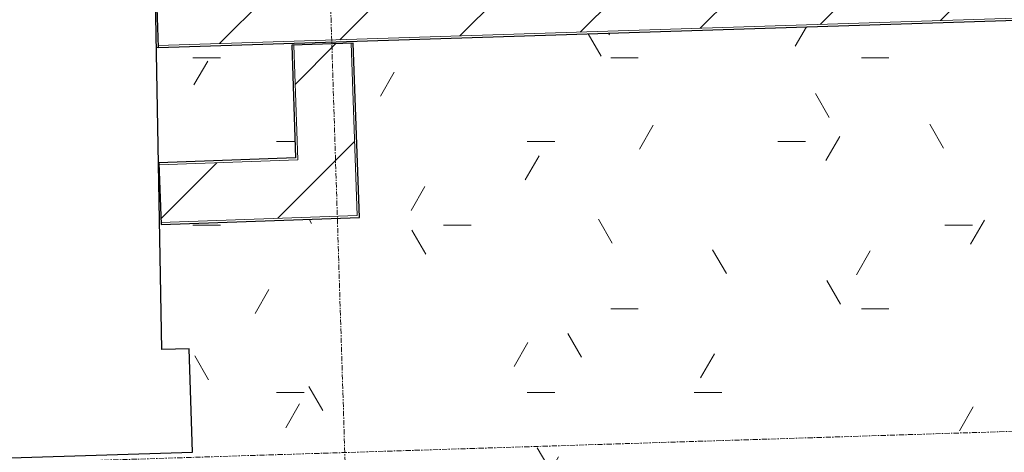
# Model space of a CAD drawing. Header units: millimetres. Extents: x 853417 to 929373, y -433185 to -369260.
# Tile 60 of 228: x 872446 to 874840, y -421599 to -420549. Entities that reach past the tile are written whole.
import ezdxf

# ---------------------------------------------------------------- set-up
doc = ezdxf.new("R2010")
doc.units = ezdxf.units.MM
doc.linetypes.add('Grid Line', pattern=[22.225, 12.7, -3.175, 3.175, -3.175])
for name, color, linetype, lineweight in [('KOKO-FLOR', 7, 'Continuous', 9), ('KOKO-FLOR-PATT', 7, 'Continuous', 9), ('KOKO-GRID', 7, 'Continuous', 9), ('KOKO-WALL', 7, 'Continuous', 9), ('KOKO-WALL-PATT', 7, 'Continuous', 25), ('KOKO_WALL', 7, 'Continuous', 9)]:
    doc.layers.add(name, color=color, linetype=linetype, lineweight=lineweight)
pattern_1 = [(45, (463824.66, -1284242.16), (-141.421356, 141.421356), [])]

# ---------------------------------------------------------------- blocks, each defined once
blk = doc.blocks.new('Ol_olev sisesein 8 - SS-01-1455119-1 korrus_SA_kunstihanke plaan')
at = {"layer": 'KOKO-WALL', "lineweight": 25}
for p, q in [((448795.8, 859001), (445412.6, 859047.2)), ((449047, 859067.7), (448795.8, 859067.7)), ((448795.8, 859067.7), (448795.8, 859001)), ((449047, 858625.2), (449047, 859067.7))]:
    blk.add_line(p, q, dxfattribs=at)

msp = doc.modelspace()

# ---------------------------------------------------------------- hatches: boundary and pattern name
at = {"layer": 'KOKO-FLOR-PATT', "true_color": 0x800000}
h = msp.add_hatch(dxfattribs=at)
h.set_pattern_fill('FP_26', color=16, style=0, pattern_type=2)
h.set_pattern_definition([(0, (463824.66, -1284242.16), (812.8, 203.2), [67.056, -542.544, 67.056, -3793.744]), (0, (463824.66, -1284242.16), (812.8, 203.2), [-676.656, -542.544, 67.056, -1152.144, -2032]), (0, (463824.66, -1284242.16), (812.8, 203.2), [-2438.4, 67.056, -542.544, 67.056, -1355.344]), (0, (463824.66, -1284242.16), (812.8, 203.2), [-3115.056, -339.344, 67.056, -948.944]), (120, (464129.46, -1284140.56), (-582.37636, 602.30545), [67.056, -542.544, 67.056, -3793.744]), (120, (464129.46, -1284140.56), (-582.37636, 602.30545), [-676.656, -542.544, 67.056, -1152.144, -2032]), (120, (464129.46, -1284140.56), (-582.37636, 602.30545), [-2438.4, 67.056, -542.544, 67.056, -1355.344]), (120, (464129.46, -1284140.56), (-582.37636, 602.30545), [-3115.056, -339.344, 67.056, -948.944]), (240, (464231.06, -1283734.16), (-230.42364, -805.50545), [67.056, -542.544, -3860.8]), (240, (464231.06, -1283734.16), (-230.42364, -805.50545), [-609.6, 67.056, -542.544, -3251.2]), (240, (464231.06, -1283734.16), (-230.42364, -805.50545), [-1219.2, 67.056, -1152.144, -2032]), (240, (464231.06, -1283734.16), (-230.42364, -805.50545), [-2438.4, 67.056, -542.544, -1422.4]), (240, (464231.06, -1283734.16), (-230.42364, -805.50545), [-3048, 67.056, -339.344, -1016]), (240, (464231.06, -1283734.16), (-230.42364, -805.50545), [-3454.4, 67.056, -948.944])])
h.paths.add_polyline_path([(877422.5, -422993.7), (877424.8, -422993.5), (877422.5, -422993.6)], flags=0)
h.paths.add_polyline_path([(877521.6, -422977.4), (877521.8, -422981.9), (877526.2, -422979.2), (877521.6, -422977.5)], flags=0)
h.paths.add_polyline_path([(877521.5, -422975.1), (877521.8, -422977.2), (877521.6, -422975.1)], flags=0)
h.paths.add_polyline_path([(872914.1, -423139.9), (877417.1, -422995.7), (877419.1, -422993.8), (877420, -422992.1), (877416.1, -422989.8), (877420, -422982.6), (877432.1, -422971.9), (877437.4, -422975.6), (877438.7, -422971.1), (877521.3, -422969.8), (877523, -422972.6), (877525.6, -422968.8), (877533, -422972.9), (877543.2, -422984.7), (877539.6, -422990.1), (877539.9, -422993.3), (878471, -422963.7), (878421.9, -421705.4), (877775.1, -421725.9), (877773.5, -421675), (878420, -421654.5), (878372.5, -420439.1), (877102.2, -420479.4), (877134.8, -421508.9), (877084.9, -421510.5), (877051.6, -420481), (872777.9, -420616.5), (872791.2, -421350.1), (872857.9, -421350.1), (872865.8, -421599.7), (872675.9, -421605.3), (872716.9, -423004.5), (872910.2, -422998.9), (872914, -423136.6)], flags=0)
h.paths.add_polyline_path([(877530.6, -422990.2), (877534.1, -422987.9), (877530.7, -422985.5), (877530.6, -422990.2)], flags=0)
h.paths.add_polyline_path([(877432.7, -422996.7), (877530.6, -422991.3), (877529.3, -422989.1), (877521.8, -422985.2), (877521.5, -422986.5), (877437.8, -422987.9), (877437.3, -422980.2), (877427.5, -422986.6), (877427.2, -422993.5), (877432.7, -422993.6)], flags=0)
h.paths.add_polyline_path([(877429.3, -422993.5), (877428.4, -422984.2), (877437.3, -422985), (877429.4, -422993.4)], flags=0)
h.paths.add_polyline_path([(875078.6, -421178), (875078.6, -421193.3), (875068.7, -421204), (875057.5, -421233.1), (875047.6, -421229.4), (875069.3, -420637.3), (875079.3, -420638.1), (875058.7, -421201), (875078.2, -421178.5)], flags=0)
h.paths.add_polyline_path([(875073.3, -420626.5), (875076.2, -420632.1), (875071.2, -420629.7)], flags=0)
h.paths.add_polyline_path([(875076.2, -420623.9), (875077.2, -420629.7), (875073.3, -420626.5)], flags=0)
h.paths.add_polyline_path([(875079.5, -420622.1), (875079.3, -420628.1), (875076.2, -420623.9), (875079.3, -420622.2)], flags=0)
h.paths.add_polyline_path([(875130.9, -421265.9), (875120.6, -421261.3), (875111.6, -421254.3), (875104.5, -421245.4), (875080.9, -421189.2), (875078.6, -421178), (875079.3, -421156.5), (875122.2, -420812.6), (875090.9, -420717), (875090.9, -420651.2), (875094.3, -420643.1), (875109, -420634.6), (875083.1, -420630.3), (875081.1, -420621.7), (875088.8, -420621.8), (875126.9, -420624.1), (875159.2, -420604.1), (876225.7, -420566.9), (876262.5, -420586.2), (876306.4, -420579.2), (876301.7, -420589.2), (876278, -420593.8), (876293.2, -420601.2), (876299.6, -420614), (876300.1, -420681.1), (876276.3, -420775.7), (876346.1, -421133.8), (876342.2, -421155.3), (876325, -421202.8), (876317.7, -421212.9), (876307.8, -421221), (876300.1, -421225.1), (875720, -421245.4)], flags=0)
h.paths.add_polyline_path([(876371, -421187.3), (876353.8, -421155.3), (876344.7, -421146.6), (876346.5, -421134.2), (876367.6, -421155.3), (876307.8, -420595.2), (876317.7, -420593.7), (876380.6, -421182.8)], flags=0)
h.paths.add_polyline_path([(872789.5, -421046.1), (872784.4, -420896.2), (873116.6, -420884.6), (873107.1, -420610.7), (873257, -420605.6), (873270, -421029.3), (872791.2, -421046)], flags=0)
h.paths.add_polyline_path([(875079.6, -420635.3), (875069.9, -420633.3), (875071.2, -420629.7), (875079.3, -420635.1)], flags=0)
h.paths.add_polyline_path([(876315.3, -420586.2), (876309.9, -420587), (876312.9, -420583.2)], flags=0)
h.paths.add_polyline_path([(876307.3, -420592.4), (876315.3, -420586.2), (876315.3, -420590.2), (876307.8, -420592.3)], flags=0)
h.paths.add_polyline_path([(876309.9, -420580.8), (876305.6, -420583.4), (876307.8, -420579.8)], flags=0)
h.paths.add_polyline_path([(876305.6, -420590.2), (876309.9, -420580.8), (876312.9, -420583.2), (876305.8, -420590)], flags=0)
at = {"layer": 'KOKO-WALL-PATT', "lineweight": 9, "true_color": 0x787878}
h = msp.add_hatch(dxfattribs=at)
h.set_pattern_fill('FP_10', color=8, style=0, pattern_type=2)
h.set_pattern_definition(pattern_1)
h.paths.add_polyline_path([(872782.3, -420611.4), (875178, -420535.4), (875173.6, -420395.5), (872777.8, -420471.4)], flags=0)
h = msp.add_hatch(dxfattribs=at)
h.set_pattern_fill('FP_10', color=8, style=0, pattern_type=2)
h.set_pattern_definition(pattern_1)
h.paths.add_polyline_path([(873126.7, -421029.3), (873266.6, -421024.4), (873252, -420605.6), (873112.1, -420610.5), (873121.8, -420889.4)], flags=0)
h = msp.add_hatch(dxfattribs=at)
h.set_pattern_fill('FP_10', color=8, style=0, pattern_type=2)
h.set_pattern_definition(pattern_1)
h.paths.add_polyline_path([(872789.3, -421041.1), (873126.7, -421029.3), (873121.8, -420889.4), (872784.4, -420901.2), (872787.6, -420993.6)], flags=0)

# ---------------------------------------------------------------- linework, layer by layer
at = {"layer": 'KOKO-FLOR'}
msp.add_line((872782.4, -420616.4), (872777.9, -420616.5), dxfattribs=at)
at = {"layer": 'KOKO-GRID', "linetype": 'Grid Line'}
for p, q in [((873529.9, -430863.7), (871669.4, -372178.4)), ((887968.9, -421132.9), (856232.8, -422139.1))]:
    msp.add_line(p, q, dxfattribs=at)
at = {"layer": 'KOKO-WALL', "lineweight": 25}
for p, q in [((872777.7, -420466.4), (872782.4, -420616.4)), ((872782.4, -420616.4), (877027.2, -420481.8)), ((873257, -420605.4), (873107.1, -420610.7)), ((873107.1, -420610.7), (873116.6, -420884.6)), ((873271.8, -421029.2), (873257, -420605.4)), ((873116.6, -420884.6), (872784.2, -420896.2)), ((872784.2, -420896.2), (872789.5, -421046.1)), ((872789.5, -421046.1), (873271.8, -421029.2))]:
    msp.add_line(p, q, dxfattribs=at)
at = {"layer": 'KOKO-WALL'}
for p, q in [((875178, -420535.4), (872782.3, -420611.4)), ((873121.8, -420889.4), (873112.1, -420610.5)), ((873266.6, -421024.4), (873252, -420605.6)), ((872784.4, -420901.2), (873121.8, -420889.4)), ((872789.3, -421041.1), (873266.6, -421024.4))]:
    msp.add_line(p, q, dxfattribs=at)

# ---------------------------------------------------------------- block references
at = {"layer": 'KOKO_WALL', "rotation": 271.815909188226}
msp.add_blockref('Ol_olev sisesein 8 - SS-01-1455119-1 korrus_SA_kunstihanke plaan', (0, 0), dxfattribs=at)

doc.saveas('drawing.dxf')
